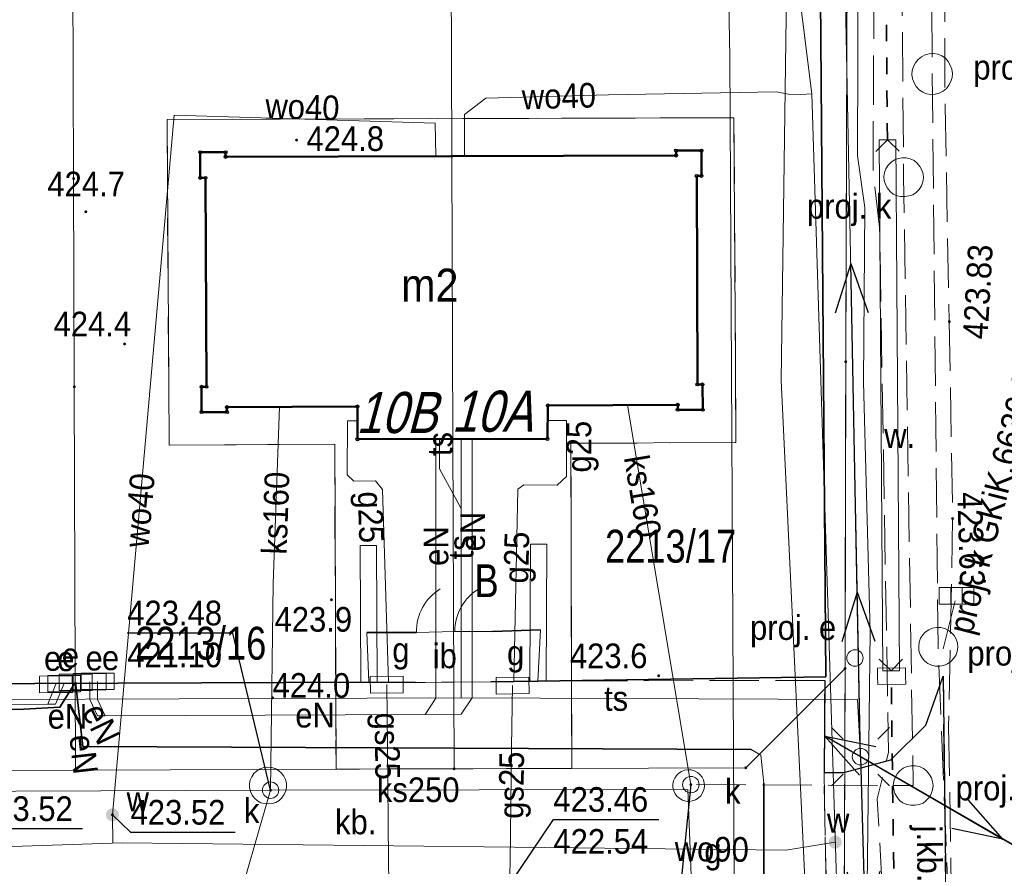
# Model space of a CAD drawing. Header units: metres. Extents: x 7417884 to 7418420, y 5565806 to 5566270.
# Tile 29 of 43: x 7418340 to 7418369, y 5565944 to 5565970. Entities that reach past the tile are written whole.
import ezdxf
from ezdxf.enums import TextEntityAlignment as Align

# ---------------------------------------------------------------- set-up
doc = ezdxf.new("R2010")
doc.units = ezdxf.units.M
for name, pattern in [('1.0_0.5', [1.5, 1, -0.5]), ('1.5_0.5', [2, 1.5, -0.5]), ('219-500', [0]), ('egkk-500', [0]), ('otkz_500', [1, 0.5, -0.5]), ('otof_500', [0]), ('suep_nn_500', [0])]:
    doc.linetypes.add(name, pattern=pattern)
for name, color, linetype in [('203-punkt graniczny', 7, 'Continuous'), ('210-oznaczenie konturu użytku gruntowego', 7, 'Continuous'), ('211-numer działki ewidencyjnej', 7, 'Continuous'), ('217-kontur klasyfikacyjny', 7, 'Continuous'), ('218-kontur użytku gruntowego', 7, 'Continuous'), ('219-działka ewidencyjna', 7, 'Continuous'), ('238-Punkt adresowy budynku', 7, 'Continuous'), ('312-budynek ewidencyjny', 7, 'Continuous'), ('312-oznaczenie budynku ewidencyjnego-Atr117', 7, 'Continuous'), ('furtka', 7, 'Continuous'), ('inna budowla', 7, 'Continuous'), ('inna budowla-Atr17', 7, 'Continuous'), ('jezdnia', 7, 'Continuous'), ('jezdnia-Atr17', 7, 'Continuous'), ('komora podziemna', 7, 'Continuous'), ('komora podziemna - ob. projektowany', 7, 'Continuous'), ('komora podziemna - ob. projektowany-Atr17', 7, 'Continuous'), ('kratka ściekowa - ob. projektowany', 7, 'Continuous'), ('krawężnik', 7, 'Continuous'), ('latarnia', 7, 'Continuous'), ('obszar utwardzony', 7, 'Continuous'), ('obszar utwardzony-Atr17', 7, 'Continuous'), ('obudowa ochronna przewodu', 7, 'Continuous'), ('ogrodzenie trwałe', 7, 'Continuous'), ('pikieta naturalna', 7, 'Continuous'), ('pikieta naturalna-Atr2', 7, 'Continuous'), ('pikieta sztuczna', 7, 'Continuous'), ('pikieta sztuczna-Atr2', 7, 'Continuous'), ('przepust', 7, 'Continuous'), ('przewód elektroenergetyczny niskiego napięcia', 7, 'Continuous'), ('przewód elektroenergetyczny podziemny', 7, 'Continuous'), ('przewód elektroenergetyczny podziemny-Atr1', 7, 'Continuous'), ('przewód gazowy', 7, 'Continuous'), ('przewód gazowy-Atr1', 7, 'Continuous'), ('przewód kanalizacyjny', 7, 'Continuous'), ('przewód kanalizacyjny - ob. projektowany', 7, 'Continuous'), ('przewód kanalizacyjny - ob. projektowany-Atr1', 7, 'Continuous'), ('przewód kanalizacyjny-Atr1', 7, 'Continuous'), ('przewód specjalny - ob. projektowany', 7, 'Continuous'), ('przewód telekomunikacyjny podziemny', 7, 'Continuous'), ('przewód telekomunikacyjny podziemny-Atr1', 7, 'Continuous'), ('przewód wodociągowy', 7, 'Continuous'), ('przewód wodociągowy-Atr1', 7, 'Continuous'), ('Punkt budynku', 7, 'Continuous'), ('rzędna', 7, 'Continuous'), ('rzędna-Atr2', 7, 'Continuous'), ('rzędna-Atr3', 7, 'Continuous'), ('rów przydrożny (linia)', 7, 'Continuous'), ('rów przydrożny (linia)-Atr17', 7, 'Continuous'), ('szafa elektroenergetyczna lub kontener', 7, 'Continuous'), ('szafa elektroenergetyczna lub kontener-Atr17', 7, 'Continuous'), ('szafa gazowa lub kontener', 7, 'Continuous'), ('szafa gazowa lub kontener-Atr17', 7, 'Continuous'), ('słup przewodów napowietrznych', 7, 'Continuous'), ('słup przewodów napowietrznych - ob. projektowany', 7, 'Continuous'), ('słup przewodów napowietrznych - ob. projektowany-Atr17', 7, 'Continuous'), ('właz do komory lub kanału - okrągły', 7, 'Continuous'), ('właz do komory lub kanału - okrągły-Atr17', 7, 'Continuous'), ('zasuwa lub zawór', 7, 'Continuous'), ('zasuwa lub zawór-Atr17', 7, 'Continuous'), ('ściana oporowa (linia)', 7, 'Continuous')]:
    doc.layers.add(name, color=color, linetype=linetype)
doc.styles.get("Standard").update_dxf_attribs({"font": 'arial.ttf'})
doc.linetypes.add('902-500', pattern='A,3.75,0,[1,ksztalty.shx,S=0.5,R=0,X=0,Y=0],3.75', length=7.5)
doc.linetypes.add('otdn_500', pattern='A,5,0,[21,ksztalty.shx,S=0.5,R=0,X=-1,Y=0]', length=5)

# ---------------------------------------------------------------- blocks, each defined once
blk = doc.blocks.new('PUNKTBUD')
at = {"color": 0}
blk.add_circle((0, 0), 0.045, dxfattribs=at)
blk = doc.blocks.new('203')
at = {"linetype": 'Continuous', "lineweight": 0}
h = blk.add_hatch(color=0, dxfattribs=at)
edge = h.paths.add_edge_path()
edge.add_arc((0, 0), 0.045, 0, 360)
blk = doc.blocks.new('SUEP1')
at = {"color": 0, "linetype": 'Continuous'}
for p, q in [((5, 0), (3.5, 0.5)), ((15, 0), (13.5, 0.5)), ((0, 0), (5, 0)), ((5, 0), (3.5, -0.5)), ((5, 0), (15, 0)), ((15, 0), (13.5, -0.5))]:
    blk.add_line(p, q, dxfattribs=at)
blk = doc.blocks.new('PW01')
at = {"linetype": 'Continuous', "lineweight": 13}
h = blk.add_hatch(color=0, dxfattribs=at)
edge = h.paths.add_edge_path()
edge.add_arc((0, 0), 0.045, 0, 360)
blk = doc.blocks.new('US25')
at = {"linetype": 'Continuous', "lineweight": 0}
h = blk.add_hatch(color=0, dxfattribs=at)
edge = h.paths.add_edge_path()
edge.add_arc((0, 0), 0.2, 0, 360)
blk = doc.blocks.new('IB05')
at = {"color": 0, "linetype": 'Continuous', "lineweight": 13}
for q in [(0.354, 0.354), (0.354, -0.354)]:
    blk.add_line((0, 0), q, dxfattribs=at)
blk = doc.blocks.new('SM01')
at = {"color": 0, "linetype": 'Continuous', "lineweight": 13}
for p, q in [((-0.53, 0.531), (-0.883, 0.884)), ((0.531, 0.531), (0.884, 0.884)), ((-0.53, -0.53), (-0.883, -0.883)), ((0.531, -0.53), (0.884, -0.883))]:
    blk.add_line(p, q, dxfattribs=at)
blk.add_circle((0, 0), 0.25, dxfattribs=at)
blk = doc.blocks.new('US22')
at = {"color": 0, "linetype": 'Continuous', "lineweight": 13}
blk.add_circle((0, 0), 0.25, dxfattribs=at)
blk = doc.blocks.new('US15')
at = {"color": 0, "linetype": 'Continuous', "lineweight": 13}
blk.add_circle((0, 0), 0.25, dxfattribs=at)
blk = doc.blocks.new('US18')
at = {"color": 0, "linetype": 'Continuous', "lineweight": 13}
for p, q in [((-0.5, -0.25), (-0.5, 0.25)), ((-0.5, 0.25), (0.5, 0.25)), ((0.5, -0.25), (0.5, 0.25)), ((-0.5, -0.25), (0.5, -0.25))]:
    blk.add_line(p, q, dxfattribs=at)
blk = doc.blocks.new('US20')
at = {"color": 0, "linetype": 'Continuous', "lineweight": 13}
for p, q in [((-0.5, -0.25), (-0.5, 0.25)), ((-0.5, 0.25), (0.5, 0.25)), ((0.5, -0.25), (0.5, 0.25)), ((-0.5, -0.25), (0.5, -0.25))]:
    blk.add_line(p, q, dxfattribs=at)
blk = doc.blocks.new('OK04')
at = {"color": 0, "linetype": 'Continuous', "lineweight": 0}
blk.add_arc((1.5, 0.001), 1.5, 120, 180, dxfattribs=at)
blk = doc.blocks.new('US05')
at = {"color": 0, "linetype": 'Continuous', "lineweight": 13}
for p, q in [((-0.525, -0.25), (-0.525, 0.25)), ((-0.525, 0.25), (-0.175, 0.25)), ((-0.175, -0.25), (-0.175, 0.25)), ((-0.175, 0.25), (0.175, 0.25)), ((0.175, -0.25), (0.175, 0.25)), ((0.175, 0.25), (0.525, 0.25)), ((0.525, -0.25), (0.525, 0.25)), ((-0.525, -0.25), (-0.175, -0.25)), ((-0.175, -0.25), (0.175, -0.25)), ((0.175, -0.25), (0.525, -0.25))]:
    blk.add_line(p, q, dxfattribs=at)

msp = doc.modelspace()

# ---------------------------------------------------------------- linework, layer by layer
at = {"layer": '217-kontur klasyfikacyjny', "color": 92, "linetype": 'egkk-500', "lineweight": 18, "flags": 128}
for points in [[(7418364.63, 5565959.48), (7418364.67, 5565971.61)], [(7418343.99, 5565966.85), (7418361.23, 5565966.9)], [(7418344.04, 5565958.82), (7418343.99, 5565966.85)], [(7418361.23, 5565966.9), (7418361.28, 5565959.37)], [(7418364.61, 5565950.15), (7418364.63, 5565959.48)], [(7418361.28, 5565959.37), (7418361.29, 5565957.02)], [(7418344.05, 5565956.94), (7418344.04, 5565958.82)], [(7418349.09, 5565956.97), (7418344.05, 5565956.94)], [(7418349.13, 5565947.09), (7418349.09, 5565956.97)], [(7418361.29, 5565957.02), (7418356.27, 5565957)], [(7418356.27, 5565957), (7418356.3, 5565947.11)], [(7418364.57, 5565939.64), (7418364.61, 5565950.15)], [(7418352.72, 5565947.1), (7418349.13, 5565947.09)], [(7418356.3, 5565947.11), (7418352.72, 5565947.1)]]:
    msp.add_lwpolyline(points, dxfattribs=at)
at = {"layer": '218-kontur użytku gruntowego', "color": 3, "linetype": '1.0_0.5', "lineweight": 18, "ltscale": 2, "flags": 128}
for points in [[(7418364.67, 5565971.61), (7418364.63, 5565959.48)], [(7418364.63, 5565959.48), (7418364.67, 5565971.61)], [(7418343.99, 5565966.85), (7418361.23, 5565966.9)], [(7418361.23, 5565966.9), (7418343.99, 5565966.85)], [(7418344.04, 5565958.82), (7418343.99, 5565966.85)], [(7418343.99, 5565966.85), (7418344.04, 5565958.82)], [(7418361.23, 5565966.9), (7418361.28, 5565959.37)], [(7418361.28, 5565959.37), (7418361.23, 5565966.9)], [(7418364.63, 5565959.48), (7418364.61, 5565950.15)], [(7418364.61, 5565950.15), (7418364.63, 5565959.48)], [(7418361.28, 5565959.37), (7418361.29, 5565957.02)], [(7418361.29, 5565957.02), (7418361.28, 5565959.37)], [(7418344.05, 5565956.94), (7418344.04, 5565958.82)], [(7418344.04, 5565958.82), (7418344.05, 5565956.94)], [(7418349.09, 5565956.97), (7418344.05, 5565956.94)], [(7418344.05, 5565956.94), (7418349.09, 5565956.97)], [(7418349.13, 5565947.09), (7418349.09, 5565956.97)], [(7418349.09, 5565956.97), (7418349.13, 5565947.09)], [(7418361.29, 5565957.02), (7418356.27, 5565957)], [(7418356.27, 5565957), (7418361.29, 5565957.02)], [(7418356.27, 5565957), (7418356.3, 5565947.11)], [(7418356.3, 5565947.11), (7418356.27, 5565957)], [(7418364.61, 5565950.15), (7418364.57, 5565939.64)], [(7418364.57, 5565939.64), (7418364.61, 5565950.15)], [(7418352.72, 5565947.1), (7418349.13, 5565947.09)], [(7418349.13, 5565947.09), (7418352.72, 5565947.1)], [(7418356.3, 5565947.11), (7418352.72, 5565947.1)], [(7418352.72, 5565947.1), (7418356.3, 5565947.11)]]:
    msp.add_lwpolyline(points, dxfattribs=at)
at = {"layer": '219-działka ewidencyjna', "color": 7, "linetype": '219-500', "lineweight": 18, "flags": 128}
for points in [[(7418364.63, 5565959.48), (7418364.67, 5565971.61)], [(7418341.13, 5565971.23), (7418341.15, 5565965.05)], [(7418352.63, 5565971.4), (7418352.65, 5565965.73)], [(7418352.65, 5565965.73), (7418352.68, 5565957.13)], [(7418341.15, 5565965.05), (7418341.17, 5565958.72)], [(7418364.63, 5565959.48), (7418364.61, 5565950.15)], [(7418341.17, 5565958.72), (7418341.21, 5565947.06)], [(7418352.68, 5565957.13), (7418352.72, 5565947.1)], [(7418361.59, 5565947.13), (7418364.61, 5565950.15)], [(7418364.57, 5565939.64), (7418364.61, 5565950.15)], [(7418332.24, 5565947.03), (7418341.21, 5565947.06)], [(7418341.21, 5565947.06), (7418352.72, 5565947.1)], [(7418361.59, 5565947.13), (7418352.72, 5565947.1)]]:
    msp.add_lwpolyline(points, dxfattribs=at)
at = {"layer": '312-budynek ewidencyjny', "color": 7, "linetype": 'Continuous', "lineweight": 50, "flags": 128}
for points in [[(7418345, 5565965.07), (7418345, 5565965.85)], [(7418345, 5565965.85), (7418345.77, 5565965.85)], [(7418345.77, 5565965.85), (7418345.77, 5565965.71)], [(7418345.77, 5565965.71), (7418359.47, 5565965.75)], [(7418359.47, 5565965.75), (7418359.47, 5565965.9)], [(7418359.47, 5565965.9), (7418360.24, 5565965.9)], [(7418360.24, 5565965.9), (7418360.24, 5565965.13)], [(7418345.16, 5565965.07), (7418345, 5565965.07)], [(7418345.19, 5565958.72), (7418345.16, 5565965.07)], [(7418360.24, 5565965.13), (7418360.1, 5565965.13)], [(7418360.1, 5565965.13), (7418360.12, 5565958.79)], [(7418345.04, 5565957.95), (7418345.04, 5565958.72)], [(7418345.04, 5565958.72), (7418345.19, 5565958.72)], [(7418360.12, 5565958.79), (7418360.27, 5565958.79)], [(7418360.27, 5565958.79), (7418360.28, 5565958.02)], [(7418349.78, 5565958.12), (7418345.81, 5565958.1)], [(7418345.81, 5565958.1), (7418345.81, 5565957.95)], [(7418349.78, 5565957.12), (7418349.78, 5565958.12)], [(7418355.57, 5565958.15), (7418355.56, 5565957.13)], [(7418359.52, 5565958.17), (7418355.57, 5565958.15)], [(7418359.52, 5565958.02), (7418359.52, 5565958.17)], [(7418360.28, 5565958.02), (7418359.52, 5565958.02)], [(7418345.81, 5565957.95), (7418345.04, 5565957.95)], [(7418355.56, 5565957.13), (7418349.78, 5565957.12)]]:
    msp.add_lwpolyline(points, dxfattribs=at)
at = {"layer": 'furtka', "color": 7, "linetype": 'otof_500', "lineweight": 18, "flags": 128}
for points in [[(7418351.58, 5565951.25), (7418352.74, 5565951.28)], [(7418352.74, 5565951.28), (7418353.89, 5565951.28)]]:
    msp.add_lwpolyline(points, dxfattribs=at)
at = {"layer": 'inna budowla', "color": 7, "linetype": 'Continuous', "lineweight": 18, "flags": 128}
msp.add_lwpolyline([(7418350.13, 5565949.73), (7418351.55, 5565949.72), (7418353.84, 5565949.75), (7418355.27, 5565949.77), (7418355.35, 5565951.33), (7418353.89, 5565951.28), (7418352.74, 5565951.28), (7418351.58, 5565951.25), (7418350.07, 5565951.25)], close=True, dxfattribs=at)
at = {"layer": 'jezdnia', "color": 7, "linetype": '1.5_0.5', "lineweight": 18}
msp.add_lwpolyline([(7418367.64, 5565971.32), (7418367.65, 5565967.23), (7418367.78, 5565960.7), (7418367.88, 5565954.71), (7418367.76, 5565948.39), (7418367.88, 5565940.75), (7418368.06, 5565934.18), (7418368.11, 5565927.74), (7418368.36, 5565920.79), (7418368.6, 5565915.48), (7418368.2, 5565914.99), (7418368.43, 5565909.01), (7418369.33, 5565899.62)], dxfattribs=at)
at = {"layer": 'jezdnia', "color": 7, "linetype": '1.5_0.5', "lineweight": 18, "flags": 128}
msp.add_lwpolyline([(7418367.07, 5565948.43), (7418366, 5565947.37), (7418364.57, 5565946.99), (7418363.97, 5565946.99), (7418364.08, 5565941.53), (7418367.69, 5565941.62), (7418367.59, 5565949.92)], close=True, dxfattribs=at)
at = {"layer": 'komora podziemna', "color": 34, "linetype": 'Continuous', "lineweight": 18, "flags": 128}
for points in [[(7418346.72, 5565947.04), (7418346.82, 5565947.1), (7418346.93, 5565947.14), (7418347.05, 5565947.15), (7418347.17, 5565947.14), (7418347.28, 5565947.11), (7418347.38, 5565947.05), (7418347.47, 5565946.97), (7418347.54, 5565946.88), (7418347.59, 5565946.77), (7418347.62, 5565946.66), (7418347.62, 5565946.54), (7418347.6, 5565946.43), (7418347.55, 5565946.32), (7418347.48, 5565946.22), (7418347.4, 5565946.14), (7418347.3, 5565946.08), (7418347.19, 5565946.04), (7418347.07, 5565946.03), (7418346.95, 5565946.04), (7418346.84, 5565946.07), (7418346.74, 5565946.13), (7418346.65, 5565946.21), (7418346.58, 5565946.3), (7418346.53, 5565946.41), (7418346.5, 5565946.52), (7418346.5, 5565946.64), (7418346.52, 5565946.75), (7418346.57, 5565946.86), (7418346.63, 5565946.96)], [(7418360.31, 5565946.46), (7418360.27, 5565946.37), (7418360.22, 5565946.28), (7418360.14, 5565946.21), (7418360.06, 5565946.16), (7418359.96, 5565946.13), (7418359.87, 5565946.11), (7418359.77, 5565946.12), (7418359.67, 5565946.15), (7418359.58, 5565946.2), (7418359.5, 5565946.26), (7418359.44, 5565946.34), (7418359.4, 5565946.43), (7418359.37, 5565946.53), (7418359.37, 5565946.63), (7418359.39, 5565946.73), (7418359.43, 5565946.82), (7418359.48, 5565946.9), (7418359.55, 5565946.97), (7418359.64, 5565947.02), (7418359.73, 5565947.06), (7418359.83, 5565947.07), (7418359.93, 5565947.07), (7418360.03, 5565947.04), (7418360.12, 5565946.99), (7418360.19, 5565946.93), (7418360.26, 5565946.85), (7418360.3, 5565946.76), (7418360.32, 5565946.66), (7418360.33, 5565946.56)]]:
    msp.add_lwpolyline(points, close=True, dxfattribs=at)
at = {"layer": 'komora podziemna - ob. projektowany', "color": 34, "linetype": 'Continuous', "lineweight": 18, "flags": 128}
for points in [[(7418367.88, 5565968.25), (7418367.87, 5565968.12), (7418367.83, 5565968), (7418367.77, 5565967.89), (7418367.69, 5565967.79), (7418367.59, 5565967.71), (7418367.47, 5565967.65), (7418367.35, 5565967.62), (7418367.22, 5565967.61), (7418367.09, 5565967.63), (7418366.97, 5565967.68), (7418366.86, 5565967.75), (7418366.77, 5565967.85), (7418366.71, 5565967.96), (7418366.66, 5565968.08), (7418366.64, 5565968.21), (7418366.65, 5565968.34), (7418366.69, 5565968.46), (7418366.75, 5565968.57), (7418366.83, 5565968.67), (7418366.93, 5565968.75), (7418367.05, 5565968.81), (7418367.17, 5565968.84), (7418367.3, 5565968.85), (7418367.43, 5565968.83), (7418367.55, 5565968.78), (7418367.66, 5565968.71), (7418367.75, 5565968.61), (7418367.81, 5565968.5), (7418367.86, 5565968.38)], [(7418365.79, 5565965.11), (7418365.81, 5565965.23), (7418365.85, 5565965.35), (7418365.92, 5565965.46), (7418366.01, 5565965.55), (7418366.11, 5565965.62), (7418366.23, 5565965.66), (7418366.35, 5565965.68), (7418366.47, 5565965.68), (7418366.59, 5565965.65), (7418366.71, 5565965.6), (7418366.8, 5565965.52), (7418366.88, 5565965.42), (7418366.94, 5565965.31), (7418366.98, 5565965.19), (7418366.99, 5565965.07), (7418366.97, 5565964.95), (7418366.93, 5565964.83), (7418366.86, 5565964.72), (7418366.77, 5565964.63), (7418366.67, 5565964.56), (7418366.55, 5565964.52), (7418366.43, 5565964.5), (7418366.31, 5565964.5), (7418366.19, 5565964.53), (7418366.07, 5565964.58), (7418365.98, 5565964.66), (7418365.9, 5565964.76), (7418365.84, 5565964.87), (7418365.8, 5565964.99)], [(7418367.93, 5565951.15), (7418367.99, 5565951.04), (7418368.03, 5565950.92), (7418368.04, 5565950.8), (7418368.02, 5565950.67), (7418367.98, 5565950.55), (7418367.91, 5565950.45), (7418367.83, 5565950.36), (7418367.72, 5565950.29), (7418367.61, 5565950.24), (7418367.49, 5565950.22), (7418367.36, 5565950.22), (7418367.24, 5565950.25), (7418367.13, 5565950.3), (7418367.03, 5565950.38), (7418366.95, 5565950.47), (7418366.89, 5565950.58), (7418366.85, 5565950.7), (7418366.85, 5565950.83), (7418366.86, 5565950.95), (7418366.9, 5565951.07), (7418366.97, 5565951.17), (7418367.05, 5565951.26), (7418367.16, 5565951.33), (7418367.27, 5565951.38), (7418367.39, 5565951.4), (7418367.52, 5565951.4), (7418367.64, 5565951.37), (7418367.75, 5565951.32), (7418367.85, 5565951.24)], [(7418367.29, 5565946.59), (7418367.27, 5565946.46), (7418367.23, 5565946.34), (7418367.17, 5565946.23), (7418367.08, 5565946.14), (7418366.98, 5565946.06), (7418366.86, 5565946.01), (7418366.74, 5565945.99), (7418366.61, 5565945.99), (7418366.49, 5565946.01), (7418366.37, 5565946.07), (7418366.27, 5565946.14), (7418366.19, 5565946.24), (7418366.12, 5565946.35), (7418366.09, 5565946.47), (7418366.07, 5565946.59), (7418366.09, 5565946.72), (7418366.13, 5565946.84), (7418366.19, 5565946.95), (7418366.28, 5565947.04), (7418366.38, 5565947.12), (7418366.5, 5565947.17), (7418366.62, 5565947.19), (7418366.75, 5565947.19), (7418366.87, 5565947.17), (7418366.99, 5565947.11), (7418367.09, 5565947.04), (7418367.17, 5565946.94), (7418367.24, 5565946.83), (7418367.27, 5565946.71)]]:
    msp.add_lwpolyline(points, close=True, dxfattribs=at)
at = {"layer": 'krawężnik', "color": 7, "linetype": 'Continuous', "lineweight": 25, "flags": 128}
for points in [[(7418363.99, 5565949.79), (7418363.97, 5565946.99), (7418364.57, 5565946.99), (7418366, 5565947.37), (7418367.07, 5565948.43), (7418367.59, 5565949.92)], [(7418367.59, 5565949.92), (7418367.69, 5565941.62), (7418367.74, 5565938.89)]]:
    msp.add_lwpolyline(points, dxfattribs=at)
at = {"layer": 'obszar utwardzony', "color": 7, "linetype": '1.5_0.5', "lineweight": 18}
msp.add_lwpolyline([(7418306.363, 5565942.235), (7418309.64, 5565942.25), (7418309.65, 5565941.3), (7418328.17, 5565941.38), (7418345.95, 5565941.46), (7418364.08, 5565941.53), (7418363.97, 5565946.99), (7418363.99, 5565949.79), (7418355.27, 5565949.77), (7418353.84, 5565949.75), (7418351.55, 5565949.72), (7418350.13, 5565949.73), (7418332.34, 5565949.66), (7418328.61, 5565949.63), (7418327.17, 5565949.63), (7418319.39, 5565949.65), (7418309.3, 5565949.58), (7418307.86, 5565949.58), (7418306.134, 5565949.565)], dxfattribs=at)
at = {"layer": 'obudowa ochronna przewodu', "color": 7, "linetype": 'Continuous', "lineweight": 35, "flags": 128}
for points in [[(7418341.21, 5565949.73), (7418340.73, 5565948.97), (7418339.64, 5565948.91), (7418325.32, 5565948.86), (7418318.39, 5565948.96), (7418318.3, 5565949.77), (7418318.16, 5565949.58)], [(7418341.43, 5565947.78), (7418341.21, 5565949.73)], [(7418361.75, 5565947.69), (7418341.43, 5565947.78)], [(7418362.14, 5565940.68), (7418362.14, 5565946.66)]]:
    msp.add_lwpolyline(points, dxfattribs=at)
at = {"layer": 'ogrodzenie trwałe', "color": 7, "linetype": '902-500', "lineweight": 35, "flags": 128}
for points in [[(7418364.02, 5565949.9), (7418363.85, 5565971.85)], [(7418350.07, 5565951.25), (7418351.58, 5565951.25)], [(7418353.89, 5565951.28), (7418355.35, 5565951.33)], [(7418364.02, 5565949.9), (7418355.27, 5565949.77), (7418353.84, 5565949.75)], [(7418330.93, 5565949.64), (7418332.34, 5565949.66), (7418350.13, 5565949.73), (7418351.55, 5565949.72)]]:
    msp.add_lwpolyline(points, dxfattribs=at)
at = {"layer": 'przepust', "color": 7, "linetype": 'otkz_500', "lineweight": 35, "flags": 128}
for points in [[(7418365.9, 5565966.23), (7418365.84, 5565972.18)], [(7418366.25, 5565932.07), (7418366.01, 5565950.08)]]:
    msp.add_lwpolyline(points, dxfattribs=at)
at = {"layer": 'przewód elektroenergetyczny niskiego napięcia', "color": 1, "linetype": 'suep_nn_500', "lineweight": 18, "flags": 128}
for points in [[(7418363.52, 5566025.9), (7418365.08, 5565947.47)], [(7418376.98, 5565940.58), (7418365.08, 5565947.47)], [(7418365.08, 5565947.47), (7418376.98, 5565940.58)], [(7418366.19, 5565907.33), (7418365.08, 5565947.47)]]:
    msp.add_lwpolyline(points, dxfattribs=at)
at = {"layer": 'przewód elektroenergetyczny podziemny', "color": 1, "linetype": 'Continuous', "lineweight": 18, "flags": 128}
for points in [[(7418369.45, 5565858.68), (7418368.48, 5565859.17), (7418367.35, 5565859.94), (7418366.19, 5565862.83), (7418365.06, 5565867.93), (7418365.96, 5565873.36), (7418366.81, 5565877.74), (7418366.96, 5565879.84), (7418366.49, 5565891.75), (7418365.98, 5565911.15), (7418365.71, 5565924.22), (7418365.5, 5565933.35), (7418365.2, 5565936.72), (7418365.37, 5565951.27), (7418365.17, 5565958.86), (7418365.21, 5565964.17), (7418364.99, 5565965.74), (7418365.04, 5565980.73), (7418364.41, 5565986.46)], [(7418341.88, 5565949.76), (7418341.88, 5565949.21), (7418342.11, 5565948.71), (7418351.84, 5565948.75), (7418352.93, 5565948.76), (7418353.27, 5565949.26), (7418353.27, 5565957.13)], [(7418351.84, 5565948.75), (7418352.16, 5565949.25), (7418352.16, 5565957.12)], [(7418329.15, 5565957.05), (7418329.15, 5565949.13), (7418329.32, 5565948.97), (7418330.35, 5565948.98), (7418340.36, 5565949.07), (7418340.61, 5565949.67)], [(7418341.21, 5565949.73), (7418340.73, 5565948.97), (7418339.64, 5565948.91), (7418325.32, 5565948.86), (7418318.39, 5565948.96), (7418318.3, 5565949.77), (7418318.16, 5565949.58)], [(7418340.36, 5565949.07), (7418340.6, 5565949.07), (7418340.86, 5565949.69)], [(7418341.21, 5565949.73), (7418341.43, 5565947.78)], [(7418341.64, 5565949.75), (7418341.64, 5565949.21), (7418341.88, 5565948.71), (7418342.11, 5565948.71)], [(7418378.23, 5565905.63), (7418378.32, 5565906.7), (7418378.02, 5565912.04), (7418377.63, 5565920.77), (7418377.77, 5565921.85), (7418377.28, 5565922.2), (7418362.63, 5565923.52), (7418362.3, 5565924.15), (7418362.49, 5565925.76), (7418362.28, 5565934.88), (7418362.14, 5565940.68), (7418362.14, 5565946.66), (7418362.05, 5565947.51), (7418361.75, 5565947.69), (7418341.43, 5565947.78)]]:
    msp.add_lwpolyline(points, dxfattribs=at)
at = {"layer": 'przewód elektroenergetyczny podziemny', "color": 1, "linetype": 'Continuous', "lineweight": 18}
msp.add_lwpolyline([(7418368.347, 5565812.686), (7418368.02, 5565844.29), (7418368.09, 5565860.05), (7418366.23, 5565867.66), (7418364.88, 5565912.34), (7418362.67, 5565958.91), (7418362.89, 5565975.13)], dxfattribs=at)
at = {"layer": 'przewód gazowy', "color": 52, "linetype": 'Continuous', "lineweight": 18}
msp.add_lwpolyline([(7418359.432, 5566106.08), (7418359.74, 5566085.69), (7418359.45, 5566068.8), (7418360.08, 5566050.22), (7418360.45, 5566025.06), (7418360.53, 5566019.09), (7418360.73, 5566005.24), (7418360.83, 5565983.25), (7418361.11, 5565968.76), (7418361.24, 5565943.79)], dxfattribs=at)
at = {"layer": 'przewód gazowy', "color": 52, "linetype": 'Continuous', "lineweight": 18, "flags": 128}
for points in [[(7418350.72, 5565949.73), (7418350.54, 5565955.59), (7418350.33, 5565955.86), (7418349.67, 5565955.85), (7418349.47, 5565956.04), (7418349.48, 5565957.68), (7418349.78, 5565957.68)], [(7418354.54, 5565949.75), (7418354.66, 5565955.6), (7418354.84, 5565955.74), (7418355.85, 5565955.73), (7418356.14, 5565955.99), (7418356.14, 5565957.69), (7418355.57, 5565957.69)], [(7418350.67, 5565949.66), (7418350.69, 5565947.8), (7418350.73, 5565944.31), (7418350.74, 5565943.64)], [(7418354.5, 5565949.63), (7418354.47, 5565947.76), (7418354.43, 5565944.26), (7418354.4, 5565943.57)]]:
    msp.add_lwpolyline(points, dxfattribs=at)
at = {"layer": 'przewód kanalizacyjny', "color": 34, "linetype": 'Continuous', "lineweight": 18, "flags": 128}
for points in [[(7418347.41, 5565958.11), (7418347.22, 5565952.74), (7418347.14, 5565946.45)], [(7418357.99, 5565958.16), (7418359.92, 5565946.62)], [(7418347.14, 5565946.45), (7418343.7, 5565934.53)]]:
    msp.add_lwpolyline(points, dxfattribs=at)
at = {"layer": 'przewód kanalizacyjny', "color": 34, "linetype": 'Continuous', "lineweight": 18}
msp.add_lwpolyline([(7418363.32, 5565861.75), (7418362.71, 5565862.83), (7418363.08, 5565872.37), (7418362.32, 5565897.62), (7418361.62, 5565910.01), (7418360.87, 5565919.62), (7418359.83, 5565946.47), (7418347.14, 5565946.45), (7418334.22, 5565946.4), (7418324.67, 5565946.5), (7418311.75, 5565946.52), (7418306.231, 5565946.441)], dxfattribs=at)
at = {"layer": 'przewód kanalizacyjny - ob. projektowany', "color": 34, "linetype": '1.5_0.5', "lineweight": 18, "flags": 128}
for points in [[(7417938.49, 5566154.3), (7417940.79, 5566135.1), (7417954.21, 5566125.24), (7417976.72, 5566117.21), (7418004.69, 5566107.8), (7418024.97, 5566102.41), (7418051.36, 5566095.5), (7418081.3, 5566086.04), (7418102.03, 5566080.17), (7418129.81, 5566072.19), (7418144.33, 5566068.67), (7418174.6, 5566067.82), (7418231.82, 5566069.17), (7418283.29, 5566070.61), (7418333.33, 5566071.63), (7418365.14, 5566072.17), (7418365.2, 5566054.91), (7418365.84, 5566015.77), (7418366.17, 5565991.85), (7418366.39, 5565965.09), (7418366.68, 5565946.59), (7418359.92, 5565946.62)], [(7418368.41, 5565908.76), (7418368.18, 5565921.84), (7418367.75, 5565943.06), (7418367.44, 5565950.81), (7418367.26, 5565968.23), (7418367.1, 5565988.68), (7418366.63, 5566028.84), (7418366.45, 5566068.07), (7418356.6, 5566070.9), (7418309.2, 5566070.05), (7418276.31, 5566069.04), (7418237.27, 5566067.98), (7418193.37, 5566066.99), (7418147.98, 5566065.89), (7418090.67, 5566081.76), (7418066.29, 5566088.62), (7418028.57, 5566099.91), (7417992.73, 5566109.31), (7417958.86, 5566120.82), (7417943.69, 5566125.74), (7417936.39, 5566141.2)], [(7418367.59, 5565950.75), (7418368, 5565952.36)]]:
    msp.add_lwpolyline(points, dxfattribs=at)
at = {"layer": 'przewód specjalny - ob. projektowany', "color": 7, "linetype": '1.5_0.5', "lineweight": 18, "flags": 128}
msp.add_lwpolyline([(7418366.64, 5565927.38), (7418365.59, 5565946.19), (7418365.93, 5565947.6), (7418365.66, 5565963.56), (7418365.46, 5565965.26), (7418365.54, 5565980.73), (7418365.21, 5565996.9)], dxfattribs=at)
at = {"layer": 'przewód telekomunikacyjny podziemny', "color": 30, "linetype": 'Continuous', "lineweight": 18, "flags": 128}
for points in [[(7418352.28, 5565957.12), (7418352.28, 5565956.22), (7418352.93, 5565955.02)], [(7418352.93, 5565957.13), (7418352.93, 5565955.02), (7418352.93, 5565949.26)], [(7418307.02, 5565942.34), (7418306.98, 5565948.68), (7418307.73, 5565949.11), (7418330.07, 5565949.18), (7418352.93, 5565949.26), (7418364.99, 5565949.21), (7418365.08, 5565947.47)]]:
    msp.add_lwpolyline(points, dxfattribs=at)
at = {"layer": 'przewód wodociągowy', "color": 5, "linetype": 'Continuous', "lineweight": 18, "flags": 128}
for points in [[(7418363.6, 5565967.63), (7418361.89, 5565981.28), (7418362.02, 5566073.78), (7418362.03, 5566078.94), (7418361.89, 5566086.7)], [(7418353.04, 5565965.73), (7418353.04, 5565967), (7418353.68, 5565967.5), (7418357.42, 5565967.6), (7418362.52, 5565967.69), (7418362.89, 5565967.62), (7418363.26, 5565967.61), (7418363.6, 5565967.63)], [(7418363.6, 5565967.63), (7418364.56, 5565936.98)], [(7418342.34, 5565944.84), (7418342.33, 5565945.7), (7418344.21, 5565966.98), (7418352.14, 5565966.73), (7418352.16, 5565965.73)]]:
    msp.add_lwpolyline(points, dxfattribs=at)
at = {"layer": 'przewód wodociągowy', "color": 5, "linetype": 'Continuous', "lineweight": 18}
msp.add_lwpolyline([(7418306.288, 5565944.625), (7418311.08, 5565944.64), (7418320.65, 5565944.5), (7418334.52, 5565944.58), (7418335.33, 5565944.61), (7418342.63, 5565944.85), (7418362.81, 5565944.63), (7418364.31, 5565944.87)], dxfattribs=at)
at = {"layer": 'rzędna-Atr2', "color": 7, "flags": 128}
for points in [[(7418347.14, 5565946.45), (7418345.99, 5565951.23), (7418342.78, 5565951.23)], [(7418359.92, 5565946.62), (7418358.99, 5565937.39), (7418355.812, 5565937.39)], [(7418342.33, 5565945.7), (7418342.88, 5565945.17), (7418346.058, 5565945.17)], [(7418337.58, 5565945.59), (7418338.24, 5565945.28), (7418341.418, 5565945.28)], [(7418354.4, 5565943.57), (7418355.74, 5565945.56), (7418358.95, 5565945.56)]]:
    msp.add_lwpolyline(points, dxfattribs=at)
at = {"layer": 'rów przydrożny (linia)', "color": 0, "linetype": 'Continuous', "lineweight": 18}
for p, q in [((7418365.65, 5565966.228), (7418365.9, 5565966.23)), ((7418365.65, 5565966.228), (7418365.76, 5565950.078)), ((7418366.15, 5565966.232), (7418365.9, 5565966.23)), ((7418366.15, 5565966.232), (7418366.26, 5565950.082)), ((7418365.76, 5565950.078), (7418366.01, 5565950.08)), ((7418366.26, 5565950.082), (7418366.01, 5565950.08))]:
    msp.add_line(p, q, dxfattribs=at)
at = {"layer": 'ściana oporowa (linia)', "color": 0, "lineweight": 18}
for p, q in [((7418349.86, 5565953.889), (7418350.11, 5565953.89)), ((7418349.88, 5565949.729), (7418349.86, 5565953.889)), ((7418355.02, 5565949.771), (7418355.04, 5565953.931)), ((7418355.04, 5565953.931), (7418355.29, 5565953.93)), ((7418365.597, 5565950.16), (7418366.447, 5565950.17)), ((7418366.447, 5565950.17), (7418366.45, 5565949.92)), ((7418365.597, 5565950.16), (7418365.6, 5565949.91)), ((7418349.88, 5565949.729), (7418350.13, 5565949.73)), ((7418355.02, 5565949.771), (7418355.27, 5565949.77))]:
    msp.add_line(p, q, dxfattribs=at)
at = {"layer": 'ściana oporowa (linia)', "color": 0, "linetype": 'otdn_500', "lineweight": 18}
for p, q in [((7418350.36, 5565953.891), (7418350.11, 5565953.89)), ((7418350.38, 5565949.731), (7418350.36, 5565953.891)), ((7418355.54, 5565953.929), (7418355.29, 5565953.93)), ((7418355.52, 5565949.769), (7418355.54, 5565953.929)), ((7418365.603, 5565949.66), (7418365.6, 5565949.91)), ((7418366.453, 5565949.67), (7418366.45, 5565949.92)), ((7418350.38, 5565949.731), (7418350.13, 5565949.73)), ((7418355.52, 5565949.769), (7418355.27, 5565949.77)), ((7418365.603, 5565949.66), (7418366.453, 5565949.67))]:
    msp.add_line(p, q, dxfattribs=at)

# ---------------------------------------------------------------- block references
at = {"layer": '203-punkt graniczny', "color": 7, "linetype": 'Continuous', "lineweight": 18}
for p in [(7418352.65, 5565965.73), (7418341.15, 5565965.05), (7418364.63, 5565959.48), (7418341.17, 5565958.72), (7418352.68, 5565957.13), (7418364.61, 5565950.15), (7418361.59, 5565947.13), (7418341.21, 5565947.06), (7418352.72, 5565947.1)]:
    msp.add_blockref('203', p, dxfattribs=at)
at = {"layer": 'furtka', "color": 7, "linetype": 'Continuous', "lineweight": 18, "rotation": 1.481}
msp.add_blockref('OK04', (7418351.58, 5565951.25), dxfattribs=at)
at = {"layer": 'furtka', "color": 7, "linetype": 'Continuous', "lineweight": 18}
msp.add_blockref('OK04', (7418352.74, 5565951.28), dxfattribs=at)
at = {"layer": 'kratka ściekowa - ob. projektowany', "color": 34, "linetype": 'Continuous', "lineweight": 18}
msp.add_blockref('US05', (7418368, 5565952.36), dxfattribs=at)
at = {"layer": 'latarnia', "color": 7, "linetype": 'Continuous', "lineweight": 18}
msp.add_blockref('SM01', (7418365.08, 5565947.47), dxfattribs=at)
at = {"layer": 'pikieta naturalna', "color": 7, "linetype": 'Continuous', "lineweight": 13}
for p in [(7418347.93, 5565966.22), (7418341.52, 5565964.04), (7418342.7, 5565960.02), (7418348.99, 5565952.24), (7418358.94, 5565949.93), (7418347.2, 5565949.26)]:
    msp.add_blockref('PW01', p, dxfattribs=at)
at = {"layer": 'pikieta sztuczna', "color": 7, "linetype": 'Continuous', "lineweight": 13}
for p in [(7418367.78, 5565960.7), (7418367.88, 5565954.71)]:
    msp.add_blockref('PW01', p, dxfattribs=at)
at = {"layer": 'przepust', "color": 7, "linetype": 'Continuous', "lineweight": 35}
for p, rotation in [((7418365.9, 5565966.23), 270.5779999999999), ((7418366.01, 5565950.08), 90.76299999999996)]:
    msp.add_blockref('IB05', p, dxfattribs=dict(at, rotation=rotation))
at = {"layer": 'przewód elektroenergetyczny niskiego napięcia', "color": 1, "linetype": 'Continuous', "lineweight": 18}
for p, rotation in [((7418365.08, 5565947.47), 91.13899999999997), ((7418376.98, 5565940.58), 149.93), ((7418365.08, 5565947.47), 329.9299999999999), ((7418365.08, 5565947.47), 271.584)]:
    msp.add_blockref('SUEP1', p, dxfattribs=dict(at, rotation=rotation))
at = {"layer": 'Punkt budynku', "color": 5, "linetype": 'Continuous', "lineweight": 18}
for p in [(7418345, 5565965.85), (7418345.77, 5565965.85), (7418345.77, 5565965.71), (7418359.47, 5565965.9), (7418359.47, 5565965.75), (7418360.24, 5565965.9), (7418360.1, 5565965.13), (7418360.24, 5565965.13), (7418345, 5565965.07), (7418345.16, 5565965.07), (7418345.04, 5565958.72), (7418345.19, 5565958.72), (7418360.12, 5565958.79), (7418360.27, 5565958.79), (7418345.04, 5565957.95), (7418345.81, 5565958.1), (7418345.81, 5565957.95), (7418349.78, 5565958.12), (7418355.57, 5565958.15), (7418359.52, 5565958.17), (7418359.52, 5565958.02), (7418360.28, 5565958.02), (7418349.78, 5565957.12), (7418355.56, 5565957.13)]:
    msp.add_blockref('PUNKTBUD', p, dxfattribs=at)
at = {"layer": 'rzędna', "color": 34, "linetype": 'Continuous', "lineweight": 18}
for p in [(7418359.92, 5565946.62), (7418347.14, 5565946.45)]:
    msp.add_blockref('PW01', p, dxfattribs=at)
at = {"layer": 'rzędna', "color": 5, "linetype": 'Continuous', "lineweight": 18}
msp.add_blockref('PW01', (7418342.33, 5565945.7), dxfattribs=at)
at = {"layer": 'szafa elektroenergetyczna lub kontener', "color": 1, "linetype": 'Continuous', "lineweight": 18, "rotation": 0.572}
msp.add_blockref('US18', (7418340.61, 5565949.67), dxfattribs=at)
at = {"layer": 'szafa elektroenergetyczna lub kontener', "color": 1, "linetype": 'Continuous', "lineweight": 18}
for p in [(7418340.86, 5565949.69), (7418341.21, 5565949.73), (7418341.64, 5565949.75), (7418341.88, 5565949.76)]:
    msp.add_blockref('US18', p, dxfattribs=at)
at = {"layer": 'szafa gazowa lub kontener', "color": 52, "linetype": 'Continuous', "lineweight": 18}
for p, rotation in [((7418350.67, 5565949.66), 0.59), ((7418354.5, 5565949.63), 0.712)]:
    msp.add_blockref('US20', p, dxfattribs=dict(at, rotation=rotation))
at = {"layer": 'słup przewodów napowietrznych', "color": 7, "linetype": 'Continuous', "lineweight": 18}
msp.add_blockref('US15', (7418365.08, 5565947.47), dxfattribs=at)
at = {"layer": 'słup przewodów napowietrznych - ob. projektowany', "color": 1, "linetype": 'Continuous', "lineweight": 18}
msp.add_blockref('US15', (7418364.91, 5565950.47), dxfattribs=at)
at = {"layer": 'właz do komory lub kanału - okrągły', "color": 7, "linetype": 'Continuous', "lineweight": 18}
for p in [(7418347.14, 5565946.45), (7418359.92, 5565946.62)]:
    msp.add_blockref('US22', p, dxfattribs=at)
at = {"layer": 'zasuwa lub zawór', "color": 5, "linetype": 'Continuous', "lineweight": 18}
for p in [(7418342.33, 5565945.7), (7418364.31, 5565944.87)]:
    msp.add_blockref('US25', p, dxfattribs=at)

# ---------------------------------------------------------------- texts
at = {"layer": '210-oznaczenie konturu użytku gruntowego', "color": 3, "linetype": 'Continuous', "lineweight": 18, "width": 0.79}
msp.add_text('B', height=1, dxfattribs=at).set_placement((7418353.34, 5565952.32))
at = {"layer": '211-numer działki ewidencyjnej', "color": 7, "linetype": 'Continuous', "lineweight": 18, "width": 0.79}
for s, p in [('2213/17', (7418357.31, 5565954.37)), ('2213/16', (7418343.02, 5565951.42))]:
    msp.add_text(s, height=1, dxfattribs=at).set_placement(p, align=Align.TOP_LEFT)
at = {"layer": '238-Punkt adresowy budynku', "color": 7, "linetype": 'Continuous', "lineweight": 25, "oblique": 15, "width": 0.79}
for s, p in [('10B', (7418350.97, 5565957.31)), ('10A', (7418353.87, 5565957.35))]:
    msp.add_text(s, height=1.25, dxfattribs=at).set_placement(p, align=Align.CENTER)
at = {"layer": '312-oznaczenie budynku ewidencyjnego-Atr117', "color": 7, "width": 0.9}
msp.add_text('m2', height=1, dxfattribs=at).set_placement((7418351.98, 5565961.81), align=Align.MIDDLE_CENTER)
at = {"layer": 'inna budowla-Atr17', "color": 7, "width": 0.9}
msp.add_text('ib', height=0.75, dxfattribs=at).set_placement((7418352.07, 5565950.16))
at = {"layer": 'jezdnia-Atr17', "color": 7, "width": 0.9}
msp.add_text('j.kb.', height=0.75, rotation=-89.31, dxfattribs=at).set_placement((7418366.79, 5565945.37))
at = {"layer": 'komora podziemna - ob. projektowany-Atr17', "color": 7, "width": 0.9}
for p in [(7418368.51, 5565968.06), (7418363.45, 5565963.83), (7418368.33, 5565950.24), (7418367.97, 5565946.14)]:
    msp.add_text('proj. k', height=0.75, dxfattribs=at).set_placement(p)
at = {"layer": 'obszar utwardzony-Atr17', "color": 7, "width": 0.9}
msp.add_text('kb.', height=0.75, dxfattribs=at).set_placement((7418349.1, 5565945.11))
at = {"layer": 'pikieta naturalna-Atr2', "color": 7, "width": 0.9}
for s, p in [('424.8', (7418348.23, 5565965.89)), ('424.7', (7418340.35, 5565964.51)), ('424.4', (7418340.54, 5565960.25)), ('423.9', (7418347.26, 5565951.27)), ('423.6', (7418356.24, 5565950.16)), ('424.0', (7418347.2, 5565949.26))]:
    msp.add_text(s, height=0.75, dxfattribs=at).set_placement(p)
at = {"layer": 'pikieta sztuczna-Atr2', "color": 7, "width": 0.9}
for s, rotation, p in [('423.83', 86.71, (7418368.19, 5565960.19)), ('423.63', 271.797, (7418368.77, 5565955.53))]:
    msp.add_text(s, height=0.75, rotation=rotation, dxfattribs=at).set_placement(p, align=Align.TOP_LEFT)
at = {"layer": 'przewód elektroenergetyczny podziemny-Atr1', "color": 1, "width": 0.9}
for rotation, p in [(90, (7418353.28, 5565953.71)), (90, (7418352.17, 5565953.27)), (295.641, (7418341.73, 5565949.01)), (0.235, (7418347.89, 5565948.73)), (-83.563, (7418341.39, 5565948.14))]:
    msp.add_text('eN', height=0.75, rotation=rotation, dxfattribs=at).set_placement(p, align=Align.MIDDLE_LEFT)
msp.add_text('eN', height=0.75, dxfattribs=at).set_placement((7418340.36, 5565949.07), align=Align.TOP_LEFT)
at = {"layer": 'przewód gazowy-Atr1', "color": 40, "width": 0.9}
for rotation, p in [(90, (7418356.14, 5565956.11)), (271.759, (7418350.54, 5565955.55))]:
    msp.add_text('g25', height=0.75, rotation=rotation, dxfattribs=at).set_placement(p, align=Align.TOP_LEFT)
for s, rotation, p in [('g25', 88.824, (7418354.6, 5565952.74)), ('gs25', -89.384, (7418350.68, 5565948.81)), ('gs25', 89.345, (7418354.45, 5565945.58))]:
    msp.add_text(s, height=0.75, rotation=rotation, dxfattribs=at).set_placement(p, align=Align.MIDDLE_LEFT)
at = {"layer": 'przewód kanalizacyjny - ob. projektowany-Atr1', "color": 34, "width": 0.9}
msp.add_text('proj. k GKiK.6630.2061.2021', height=0.75, rotation=75.712, dxfattribs=at).set_placement((7418367.74, 5565951.33), align=Align.TOP_LEFT)
at = {"layer": 'przewód kanalizacyjny-Atr1', "color": 34, "width": 0.9}
for s, rotation, p in [('ks160', 279.494, (7418358.25, 5565956.63)), ('ks160', 87.973, (7418347.25, 5565953.62)), ('ks250', 0.091, (7418350.37, 5565946.46))]:
    msp.add_text(s, height=0.75, rotation=rotation, dxfattribs=at).set_placement(p, align=Align.MIDDLE_LEFT)
at = {"layer": 'przewód telekomunikacyjny podziemny-Atr1', "color": 30, "width": 0.9}
for rotation, p in [(90, (7418352.29, 5565956.61)), (90, (7418352.93, 5565953.47)), (359.762, (7418357.28, 5565949.24))]:
    msp.add_text('ts', height=0.75, rotation=rotation, dxfattribs=at).set_placement(p, align=Align.MIDDLE_LEFT)
at = {"layer": 'przewód wodociągowy-Atr1', "color": 5, "width": 0.9}
for s, rotation, p in [('wo40', 1.532, (7418354.78, 5565967.53)), ('wo40', 84.951, (7418343.05, 5565953.84)), ('wo90', -0.625, (7418359.43, 5565944.67))]:
    msp.add_text(s, height=0.75, rotation=rotation, dxfattribs=at).set_placement(p, align=Align.MIDDLE_LEFT)
msp.add_text('wo40', height=0.75, rotation=358.194, dxfattribs=at).set_placement((7418346.97, 5565966.89))
at = {"layer": 'rzędna-Atr2', "color": 34, "width": 0.9}
msp.add_text('423.48', height=0.75, dxfattribs=at).set_placement((7418342.78, 5565951.238), align=Align.BOTTOM_LEFT)
at = {"layer": 'rzędna-Atr2', "color": 5, "width": 0.9}
for p in [(7418338.24, 5565945.288), (7418342.88, 5565945.178)]:
    msp.add_text('423.52', height=0.75, dxfattribs=at).set_placement(p, align=Align.BOTTOM_LEFT)
at = {"layer": 'rzędna-Atr2', "color": 40, "width": 0.9}
msp.add_text('423.46', height=0.75, dxfattribs=at).set_placement((7418355.74, 5565945.567), align=Align.BOTTOM_LEFT)
at = {"layer": 'rzędna-Atr3', "color": 34, "width": 0.9}
msp.add_text('421.10', height=0.75, dxfattribs=at).set_placement((7418342.78, 5565949.963), align=Align.BOTTOM_LEFT)
at = {"layer": 'rzędna-Atr3', "color": 40, "width": 0.9}
msp.add_text('422.54', height=0.75, dxfattribs=at).set_placement((7418355.74, 5565944.292), align=Align.BOTTOM_LEFT)
at = {"layer": 'rów przydrożny (linia)-Atr17', "color": 7, "width": 0.9}
msp.add_text('w.', height=0.75, dxfattribs=at).set_placement((7418365.8, 5565956.86))
at = {"layer": 'szafa elektroenergetyczna lub kontener-Atr17', "color": 1, "width": 0.9}
for p in [(7418340.25, 5565950.08), (7418340.65, 5565950.07), (7418340.79, 5565950.18), (7418341.51, 5565950.09), (7418342.01, 5565950.1)]:
    msp.add_text('e', height=0.75, dxfattribs=at).set_placement(p)
at = {"layer": 'szafa gazowa lub kontener-Atr17', "color": 52, "width": 0.9}
for p in [(7418350.84, 5565950.34), (7418354.33, 5565950.25)]:
    msp.add_text('g', height=0.75, dxfattribs=at).set_placement(p)
at = {"layer": 'słup przewodów napowietrznych - ob. projektowany-Atr17', "color": 7, "width": 0.9}
msp.add_text('proj. e', height=0.75, dxfattribs=at).set_placement((7418361.72, 5565951.02))
at = {"layer": 'właz do komory lub kanału - okrągły-Atr17', "color": 7, "width": 0.9}
for p in [(7418360.96, 5565946.04), (7418346.33, 5565945.45)]:
    msp.add_text('k', height=0.75, dxfattribs=at).set_placement(p)
at = {"layer": 'zasuwa lub zawór-Atr17', "color": 5, "width": 0.9}
for p in [(7418342.76, 5565945.81), (7418364.06, 5565945.16)]:
    msp.add_text('w', height=0.75, dxfattribs=at).set_placement(p)
at = {"layer": 'zasuwa lub zawór-Atr17', "color": 52, "width": 0.9}
msp.add_text('g', height=0.75, dxfattribs=at).set_placement((7418360.33, 5565944.23))

doc.saveas('drawing.dxf')
